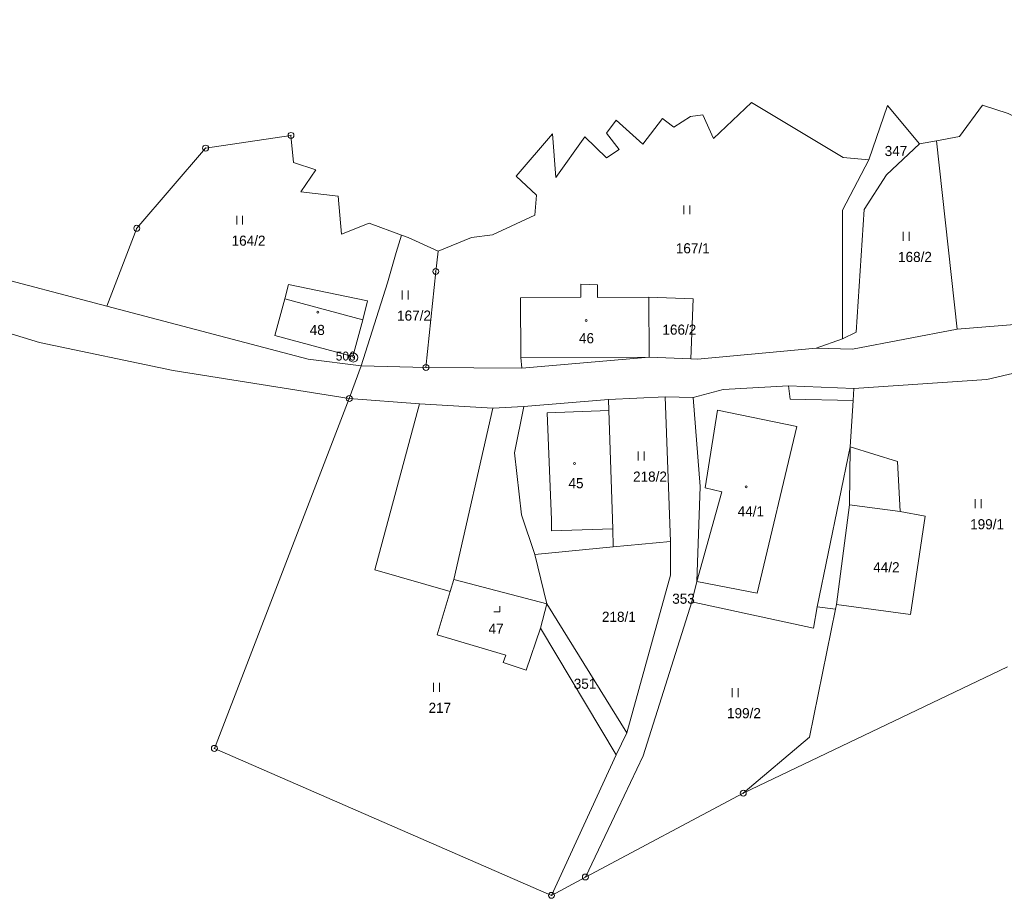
# Model space of a CAD drawing. Header units: metres. Extents: x -608979 to -607440, y -1002358 to -1001032.
# Tile 4 of 11: x -608451 to -608286, y -1001638 to -1001490. Entities that reach past the tile are written whole.
import ezdxf
from ezdxf.enums import TextEntityAlignment as Align

# ---------------------------------------------------------------- set-up
doc = ezdxf.new("R2010")
doc.units = ezdxf.units.M
for name, color, linetype in [('Hranice parcel', 7, 'Continuous'), ('Parcelní čísla', 7, 'Continuous'), ('Vnitřní kresba', 7, 'Continuous'), ('Značky bodu BP', 7, 'Continuous'), ('Značky budov', 7, 'Continuous'), ('Značky kultur', 7, 'Continuous')]:
    doc.layers.add(name, color=color, linetype=linetype)
doc.styles.add('dgn001', font='dgn001.shx')
doc.styles.add('dgn023', font='dgn023.shx')

# ---------------------------------------------------------------- blocks, each defined once
blk = doc.blocks.new('4.0226')
at = {"layer": 'Značky budov', "color": 7, "linetype": 'Continuous', "lineweight": 13}
blk.add_circle((-0.01, 0), 0.175, dxfattribs=at)
blk = doc.blocks.new('4.0237')
at = {"layer": 'Značky budov', "color": 7, "linetype": 'Continuous', "lineweight": 13}
blk.add_circle((-0.01, 0), 0.175, dxfattribs=at)
blk = doc.blocks.new('4.0248')
at = {"layer": 'Značky budov', "color": 7, "linetype": 'Continuous', "lineweight": 13}
blk.add_circle((-0.01, 0), 0.175, dxfattribs=at)
blk = doc.blocks.new('4.0249')
at = {"layer": 'Značky budov', "color": 7, "linetype": 'Continuous', "lineweight": 13}
blk.add_circle((-0.01, 0), 0.175, dxfattribs=at)
blk = doc.blocks.new('3.069')
at = {"layer": 'Značky kultur', "color": 7, "linetype": 'Continuous', "lineweight": 13}
for p, q in [((-0.51, 0), (-0.51, 1.5)), ((0.49, 0), (0.49, 1.5))]:
    blk.add_line(p, q, dxfattribs=at)
blk = doc.blocks.new('3.0612')
at = {"layer": 'Značky kultur', "color": 7, "linetype": 'Continuous', "lineweight": 13}
for p, q in [((-0.51, 0), (-0.51, 1.5)), ((0.49, 0), (0.49, 1.5))]:
    blk.add_line(p, q, dxfattribs=at)
blk = doc.blocks.new('3.0615')
at = {"layer": 'Značky kultur', "color": 7, "linetype": 'Continuous', "lineweight": 13}
for p, q in [((-0.51, 0), (-0.51, 1.5)), ((0.49, 0), (0.49, 1.5))]:
    blk.add_line(p, q, dxfattribs=at)
blk = doc.blocks.new('3.0618')
at = {"layer": 'Značky kultur', "color": 7, "linetype": 'Continuous', "lineweight": 13}
for p, q in [((-0.51, 0), (-0.51, 1.5)), ((0.49, 0), (0.49, 1.5))]:
    blk.add_line(p, q, dxfattribs=at)
blk = doc.blocks.new('3.0620')
at = {"layer": 'Značky kultur', "color": 7, "linetype": 'Continuous', "lineweight": 13}
for p, q in [((-0.51, 0), (-0.51, 1.5)), ((0.49, 0), (0.49, 1.5))]:
    blk.add_line(p, q, dxfattribs=at)
blk = doc.blocks.new('3.0621')
at = {"layer": 'Značky kultur', "color": 7, "linetype": 'Continuous', "lineweight": 13}
for p, q in [((-0.51, 0), (-0.51, 1.5)), ((0.49, 0), (0.49, 1.5))]:
    blk.add_line(p, q, dxfattribs=at)
blk = doc.blocks.new('3.0628')
at = {"layer": 'Značky kultur', "color": 7, "linetype": 'Continuous', "lineweight": 13}
for p, q in [((-0.51, 0), (-0.51, 1.5)), ((0.49, 0), (0.49, 1.5))]:
    blk.add_line(p, q, dxfattribs=at)
blk = doc.blocks.new('3.19')
at = {"layer": 'Značky kultur', "color": 7, "linetype": 'Continuous', "lineweight": 13}
for p, q in [((-1, 0), (0, 0)), ((0, 0), (0, 1))]:
    blk.add_line(p, q, dxfattribs=at)
blk = doc.blocks.new('3.0631')
at = {"layer": 'Značky kultur', "color": 7, "linetype": 'Continuous', "lineweight": 13}
for p, q in [((-0.51, 0), (-0.51, 1.5)), ((0.49, 0), (0.49, 1.5))]:
    blk.add_line(p, q, dxfattribs=at)
blk = doc.blocks.new('1.015')
at = {"layer": 'Značky bodu BP', "color": 3, "linetype": 'Continuous', "lineweight": 13}
for radius in [0.75, 0.03]:
    blk.add_circle((0, 0), radius, dxfattribs=at)
blk = doc.blocks.new('1.0539')
at = {"layer": 'Značky bodu BP', "color": 3, "linetype": 'Continuous', "lineweight": 13}
for radius in [0.5, 0.0303]:
    blk.add_circle((0, 0), radius, dxfattribs=at)
blk = doc.blocks.new('1.0554')
at = {"layer": 'Značky bodu BP', "color": 3, "linetype": 'Continuous', "lineweight": 13}
for radius in [0.5, 0.0303]:
    blk.add_circle((0, 0), radius, dxfattribs=at)
blk = doc.blocks.new('1.0565')
at = {"layer": 'Značky bodu BP', "color": 3, "linetype": 'Continuous', "lineweight": 13}
for radius in [0.5, 0.0303]:
    blk.add_circle((0, 0), radius, dxfattribs=at)
blk = doc.blocks.new('1.0574')
at = {"layer": 'Značky bodu BP', "color": 3, "linetype": 'Continuous', "lineweight": 13}
for radius in [0.5, 0.0303]:
    blk.add_circle((0, 0), radius, dxfattribs=at)
blk = doc.blocks.new('1.0578')
at = {"layer": 'Značky bodu BP', "color": 3, "linetype": 'Continuous', "lineweight": 13}
for radius in [0.5, 0.0303]:
    blk.add_circle((0, 0), radius, dxfattribs=at)
blk = doc.blocks.new('1.0584')
at = {"layer": 'Značky bodu BP', "color": 3, "linetype": 'Continuous', "lineweight": 13}
for radius in [0.5, 0.0303]:
    blk.add_circle((0, 0), radius, dxfattribs=at)
blk = doc.blocks.new('1.0591')
at = {"layer": 'Značky bodu BP', "color": 3, "linetype": 'Continuous', "lineweight": 13}
for radius in [0.5, 0.0303]:
    blk.add_circle((0, 0), radius, dxfattribs=at)
blk = doc.blocks.new('1.0595')
at = {"layer": 'Značky bodu BP', "color": 3, "linetype": 'Continuous', "lineweight": 13}
for radius in [0.5, 0.0303]:
    blk.add_circle((0, 0), radius, dxfattribs=at)
blk = doc.blocks.new('1.0599')
at = {"layer": 'Značky bodu BP', "color": 3, "linetype": 'Continuous', "lineweight": 13}
for radius in [0.5, 0.0303]:
    blk.add_circle((0, 0), radius, dxfattribs=at)
blk = doc.blocks.new('1.05104')
at = {"layer": 'Značky bodu BP', "color": 3, "linetype": 'Continuous', "lineweight": 13}
for radius in [0.5, 0.0303]:
    blk.add_circle((0, 0), radius, dxfattribs=at)

msp = doc.modelspace()

# ---------------------------------------------------------------- linework, layer by layer
at = {"layer": 'Hranice parcel', "color": 1, "linetype": 'Continuous', "lineweight": 13}
for p, q in [((-608342.75, -1001506.91), (-608341.35, -1001507.98)), ((-608297.23, -1001510.23), (-608300.08, -1001510.77))]:
    msp.add_line(p, q, dxfattribs=at)
at = {"layer": 'Hranice parcel', "color": 3, "linetype": 'Continuous', "lineweight": 13}
for p, q in [((-608297.23, -1001510.23), (-608293.74, -1001541.89)), ((-608345.51, -1001546.58), (-608345.56, -1001536.55)), ((-608312.98, -1001543.5), (-608317.42, -1001545.11)), ((-608366.87, -1001548.43), (-608345.51, -1001546.58)), ((-608345.51, -1001546.58), (-608338.48, -1001546.9)), ((-608393.85, -1001548.04), (-608395.86, -1001553.56)), ((-608393.85, -1001548.04), (-608382.98, -1001548.34)), ((-608382.98, -1001548.34), (-608366.87, -1001548.43)), ((-608342.78, -1001553.26), (-608352.31, -1001553.73)), ((-608338.12, -1001553.39), (-608342.78, -1001553.26)), ((-608341.9, -1001577.61), (-608342.78, -1001553.26)), ((-608384.04, -1001554.44), (-608395.86, -1001553.56)), ((-608352.31, -1001553.73), (-608366.55, -1001554.91)), ((-608311.74, -1001561.66), (-608311.24, -1001553.88)), ((-608317.25, -1001588.59), (-608311.74, -1001561.66)), ((-608341.9, -1001577.61), (-608351.55, -1001578.48)), ((-608364.7, -1001579.77), (-608351.55, -1001578.48)), ((-608362.68, -1001588.07), (-608364.7, -1001579.77)), ((-608363.76, -1001592.17), (-608362.68, -1001588.07)), ((-608362.68, -1001588.07), (-608349.21, -1001609.75)), ((-608317.25, -1001588.59), (-608314.18, -1001588.98)), ((-608351.04, -1001613.41), (-608363.76, -1001592.17)), ((-608329.67, -1001619.88), (-608285.31, -1001598.62)), ((-608351.04, -1001613.41), (-608349.21, -1001609.75)), ((-608361.9, -1001637.05), (-608351.04, -1001613.41)), ((-608356.2, -1001633.97), (-608329.67, -1001619.88)), ((-608361.9, -1001637.05), (-608356.2, -1001633.97))]:
    msp.add_line(p, q, dxfattribs=at)
at = {"layer": 'Hranice parcel', "color": 1, "linetype": 'Continuous', "lineweight": 13, "flags": 128}
for points in [[(-608250.94, -1001494.75), (-608253.1, -1001489.89), (-608261.76, -1001493.15), (-608263.64, -1001499.08), (-608268.18, -1001496.66), (-608274.14, -1001499.36), (-608281.41, -1001507.47), (-608285.17, -1001505.63), (-608289.5, -1001504.28), (-608293.38, -1001509.51), (-608297.23, -1001510.23)], [(-608341.35, -1001507.98), (-608338.53, -1001506.15), (-608336.45, -1001505.86), (-608334.69, -1001509.83), (-608328.29, -1001503.78), (-608312.91, -1001513.06), (-608308.58, -1001513.43)], [(-608300.08, -1001510.77), (-608305.44, -1001504.32), (-608308.58, -1001513.43)], [(-608380.94, -1001528.77), (-608375.35, -1001526.52), (-608371.8, -1001526.03), (-608364.69, -1001522.73), (-608364.4, -1001519.38), (-608367.82, -1001516.2), (-608361.73, -1001509.09), (-608361.16, -1001516.4), (-608356.3, -1001509.58), (-608352.66, -1001513.13), (-608350.5, -1001511.7), (-608352.66, -1001508.97), (-608351.03, -1001506.8), (-608346.54, -1001510.8), (-608343.27, -1001506.51), (-608342.75, -1001506.91)], [(-608387.06, -1001526.09), (-608392.52, -1001524.11), (-608397.14, -1001525.95), (-608397.71, -1001519.53), (-608404, -1001518.8), (-608401.47, -1001515.12), (-608405.22, -1001513.9), (-608405.65, -1001509.34)], [(-608387.06, -1001526.09), (-608385.97, -1001526.48), (-608380.94, -1001528.77)]]:
    msp.add_lwpolyline(points, dxfattribs=at)
at = {"layer": 'Hranice parcel', "color": 3, "linetype": 'Continuous', "lineweight": 13, "flags": 128}
for points in [[(-608436.6, -1001538.02), (-608457.89, -1001532.46), (-608512.36, -1001508.23), (-608514.96, -1001499.34)], [(-608405.65, -1001509.34), (-608419.99, -1001511.47), (-608431.56, -1001524.95), (-608436.6, -1001538.02)], [(-608300.08, -1001510.77), (-608305.59, -1001515.94), (-608309.39, -1001521.78), (-608310.73, -1001542.41), (-608312.98, -1001543.5)], [(-608308.58, -1001513.43), (-608312.98, -1001521.88), (-608312.98, -1001543.5)], [(-608525.8, -1001513.95), (-608516.15, -1001516.94), (-608498.97, -1001523.77), (-608472.45, -1001536.62), (-608447.91, -1001544.12), (-608425.43, -1001548.86), (-608395.86, -1001553.56)], [(-608393.85, -1001548.04), (-608389.46, -1001534.09), (-608388.01, -1001529.02), (-608387.06, -1001526.09)], [(-608380.94, -1001528.77), (-608381.33, -1001532.2), (-608382.98, -1001548.34)], [(-608293.74, -1001541.89), (-608282.04, -1001540.95), (-608261.11, -1001535), (-608243.99, -1001529.44)], [(-608408.37, -1001542.97), (-608395.27, -1001546.52), (-608393.59, -1001540.34), (-608392.8, -1001537.14), (-608406.05, -1001534.41), (-608406.69, -1001536.79), (-608408.37, -1001542.97)], [(-608345.56, -1001536.55), (-608354.15, -1001536.57), (-608354.15, -1001534.44), (-608356.95, -1001534.32), (-608356.98, -1001536.51), (-608367.07, -1001536.61), (-608367.02, -1001546.65), (-608366.87, -1001548.43)], [(-608345.56, -1001536.55), (-608338.1, -1001536.81), (-608338.48, -1001546.9)], [(-608436.6, -1001538.02), (-608402.76, -1001546.92), (-608393.85, -1001548.04)], [(-608317.42, -1001545.11), (-608311.33, -1001545.24), (-608293.74, -1001541.89)], [(-608338.48, -1001546.9), (-608337.34, -1001546.95), (-608317.42, -1001545.11)], [(-608269.17, -1001545.78), (-608288.79, -1001550.38), (-608311.11, -1001551.88), (-608311.24, -1001553.88)], [(-608311.24, -1001553.88), (-608321.8, -1001553.68), (-608322.08, -1001551.42), (-608333.07, -1001552.03), (-608338.12, -1001553.39)], [(-608395.86, -1001553.56), (-608407.34, -1001583.43), (-608418.52, -1001612.35), (-608361.9, -1001637.05)], [(-608384.04, -1001554.44), (-608391.57, -1001582.36), (-608378.93, -1001586), (-608381.11, -1001593.25), (-608369.58, -1001596.7), (-608370, -1001597.92), (-608366.13, -1001599.18), (-608363.76, -1001592.17)], [(-608366.55, -1001554.91), (-608371.74, -1001555.19), (-608384.04, -1001554.44)], [(-608366.55, -1001554.91), (-608368.1, -1001562.67), (-608366.91, -1001573.08), (-608364.7, -1001579.77)], [(-608351.55, -1001578.48), (-608351.57, -1001575.43), (-608352.27, -1001555.58), (-608352.31, -1001553.73)], [(-608338.12, -1001553.39), (-608336.92, -1001568.34), (-608337.46, -1001584.3), (-608338.32, -1001587.75)], [(-608314.18, -1001588.98), (-608314.02, -1001588.17), (-608301.57, -1001589.87), (-608299.13, -1001573.31), (-608303.33, -1001572.55), (-608303.76, -1001564.14), (-608311.74, -1001561.66)], [(-608349.21, -1001609.75), (-608341.88, -1001583.22), (-608341.9, -1001577.61)], [(-608338.32, -1001587.75), (-608346.51, -1001613.63), (-608350.72, -1001622.58), (-608356.2, -1001633.97)], [(-608338.32, -1001587.75), (-608317.89, -1001592.15), (-608317.25, -1001588.59)], [(-608314.18, -1001588.98), (-608318.54, -1001610.44), (-608329.67, -1001619.88)]]:
    msp.add_lwpolyline(points, dxfattribs=at)
at = {"layer": 'Vnitřní kresba', "color": 2, "linetype": 'Continuous', "lineweight": 0}
for p, q in [((-608406.69, -1001536.79), (-608393.59, -1001540.34)), ((-608367.02, -1001546.65), (-608345.51, -1001546.58)), ((-608322.08, -1001551.42), (-608311.11, -1001551.88)), ((-608371.74, -1001555.19), (-608378.27, -1001583.95)), ((-608352.27, -1001555.58), (-608362.63, -1001555.94)), ((-608361.9, -1001573.93), (-608362.63, -1001555.94)), ((-608336.06, -1001568.54), (-608334.03, -1001555.53)), ((-608334.03, -1001555.53), (-608320.7, -1001558.25)), ((-608320.7, -1001558.25), (-608327.35, -1001586.24)), ((-608311.86, -1001571.45), (-608311.74, -1001561.66)), ((-608337.46, -1001584.3), (-608333.25, -1001569.24)), ((-608333.25, -1001569.24), (-608336.06, -1001568.54)), ((-608311.86, -1001571.45), (-608314.02, -1001588.17)), ((-608303.33, -1001572.55), (-608311.86, -1001571.45)), ((-608361.9, -1001575.77), (-608361.9, -1001573.93)), ((-608351.57, -1001575.43), (-608361.9, -1001575.77)), ((-608378.27, -1001583.95), (-608378.93, -1001586)), ((-608362.68, -1001588.07), (-608378.27, -1001583.95)), ((-608327.35, -1001586.24), (-608337.46, -1001584.3))]:
    msp.add_line(p, q, dxfattribs=at)

# ---------------------------------------------------------------- block references
at = {"color": 7, "linetype": 'Continuous', "lineweight": 0}
for name, p in [('1.0539', (-608405.65, -1001509.34)), ('1.0574', (-608419.99, -1001511.47)), ('3.0621', (-608339.13, -1001522.6)), ('3.0620', (-608414.26, -1001524.33)), ('1.0591', (-608431.56, -1001524.95)), ('3.0612', (-608302.31, -1001527.06)), ('1.0554', (-608381.33, -1001532.2)), ('3.0618', (-608386.46, -1001536.92)), ('4.0249', (-608401.14, -1001539.05)), ('4.0237', (-608356.05, -1001540.45)), ('1.015', (-608395.18, -1001546.67)), ('1.0565', (-608382.98, -1001548.34)), ('1.05104', (-608395.86, -1001553.56)), ('3.069', (-608346.82, -1001563.98)), ('4.0248', (-608358.03, -1001564.46)), ('4.0226', (-608329.17, -1001568.41)), ('3.0628', (-608290.2, -1001571.98)), ('3.19', (-608370.55, -1001589.43)), ('3.0615', (-608381.22, -1001602.84)), ('3.0631', (-608331.04, -1001603.74)), ('1.0595', (-608418.52, -1001612.35)), ('1.0599', (-608329.67, -1001619.88)), ('1.0584', (-608356.2, -1001633.97)), ('1.0578', (-608361.9, -1001637.05))]:
    msp.add_blockref(name, p, dxfattribs=at)

# ---------------------------------------------------------------- texts
at = {"layer": 'Parcelní čísla', "color": 4, "linetype": 'Continuous', "lineweight": 50, "style": 'dgn023'}
for s, p in [('347', (-608304.024003, -1001512.809)), ('164/2', (-608412.783005, -1001527.88)), ('167/1', (-608338.163005, -1001529.16)), ('168/2', (-608300.833005, -1001530.61)), ('167/2', (-608384.983005, -1001540.47)), ('166/2', (-608340.413005, -1001542.83)), ('218/2', (-608345.343005, -1001567.53)), ('199/1', (-608288.723005, -1001575.53)), ('353', (-608339.714003, -1001588.049)), ('218/1', (-608350.573005, -1001591.09)), ('351', (-608356.254, -1001602.34)), ('217', (-608380.644003, -1001606.39)), ('199/2', (-608329.563005, -1001607.289))]:
    msp.add_text(s, height=1.699998, dxfattribs=at).set_placement(p, align=Align.CENTER)
at = {"layer": 'Parcelní čísla', "color": 1, "linetype": 'Continuous', "lineweight": 50, "style": 'dgn023'}
for s, p in [('48', (-608401.242002, -1001542.88)), ('46', (-608356.012002, -1001544.27)), ('45', (-608357.772002, -1001568.63)), ('44/1', (-608328.401004, -1001573.36)), ('44/2', (-608305.631004, -1001582.76)), ('47', (-608371.202002, -1001593.1))]:
    msp.add_text(s, height=1.699998, dxfattribs=at).set_placement(p, align=Align.CENTER)
at = {"layer": 'Značky bodu BP', "color": 3, "linetype": 'Continuous', "lineweight": 0, "style": 'dgn001'}
msp.add_text('506', height=1.499994, dxfattribs=at).set_placement((-608394.783018, -1001547.17), align=Align.RIGHT)

doc.saveas('drawing.dxf')
